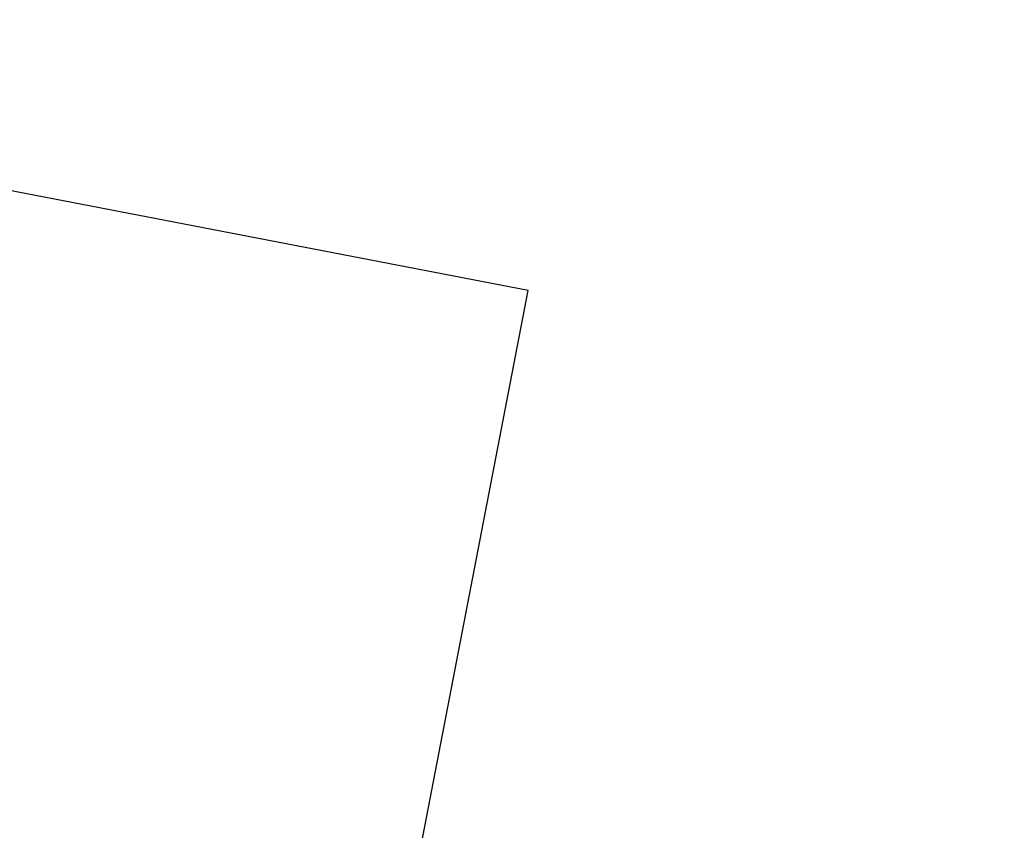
# Model space of a CAD drawing. Header units: metres. Extents: x 32353251 to 32353583, y 5707748 to 5708004.
# Tile 162 of 164: x 32353532 to 32353583, y 5707884 to 5707925. Entities that reach past the tile are written whole.
import ezdxf

# ---------------------------------------------------------------- set-up
doc = ezdxf.new("R2010")
doc.units = ezdxf.units.M
doc.header["$LTSCALE"] = 0.75
doc.layers.get('0').update_dxf_attribs({"linetype": 'CONTINUOUS'})
doc.layers.get('DEFPOINTS').update_dxf_attribs({"linetype": 'CONTINUOUS'})

# ---------------------------------------------------------------- blocks, each defined once
blk = doc.blocks.new('19-A2-A0')
at = {"layer": 'DEFPOINTS'}
blk.add_lwpolyline([(-489.15, -204.65), (489.15, -204.65), (489.15, 204.65), (-489.15, 204.65)], close=True, dxfattribs=at)

msp = doc.modelspace()

# ---------------------------------------------------------------- block references
at = {"xscale": 0.25, "yscale": 0.25, "zscale": 0.25, "rotation": 349.0867958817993}
msp.add_blockref('19-A2-A0', (32353428.528, 5707884.314), dxfattribs=at)

doc.saveas('drawing.dxf')
